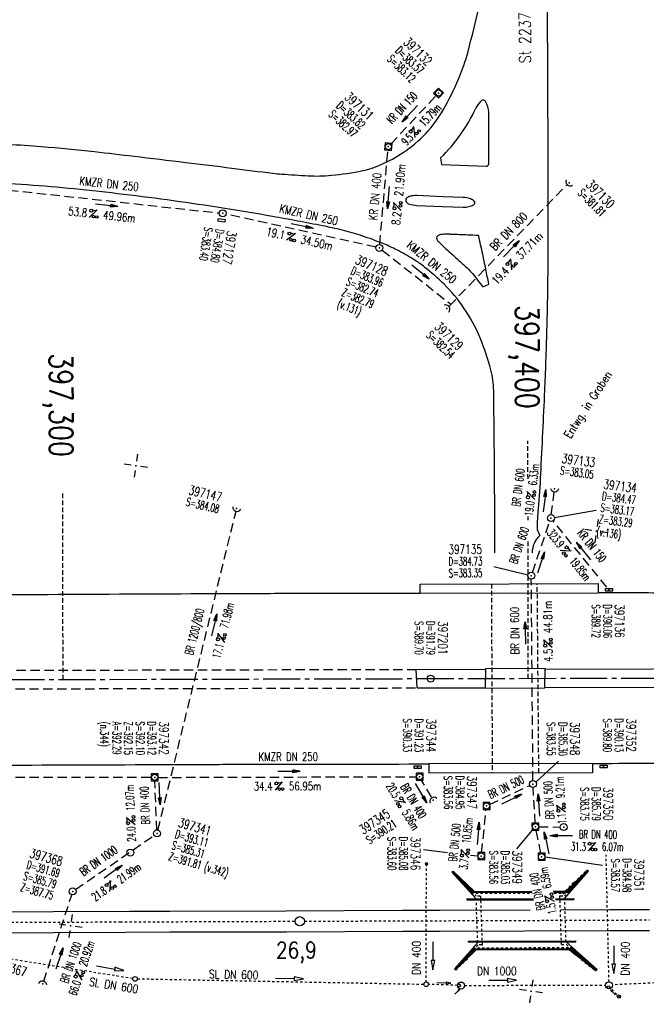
# Model space of a CAD drawing. Extents: x 0 to 1135, y 0 to 594.
# Tile 14 of 44: x 526 to 660, y 262 to 474. Entities that reach past the tile are written whole.
import ezdxf
from ezdxf.enums import TextEntityAlignment as Align

# ---------------------------------------------------------------- set-up
doc = ezdxf.new("R2010")
doc.units = 0
doc.header["$LTSCALE"] = 2
doc.header["$MEASUREMENT"] = 0
for name, pattern in [('ACAD_ISO02W100', [0.5, 0.25, -0.25]), ('ACAD_ISO03W100', [0.5, 0.25, -0.25]), ('ACAD_ISO05W100', [0.5, 0.25, -0.25]), ('ACHSE', [5.5, 4, -0.5, 0.5, -0.5]), ('AUSGEZOGEN', [0]), ('GESTRICH-X2', [1.5, 1, -0.5]), ('GESTRICHELT', [0.75, 0.5, -0.25]), ('STRICHLINIEX2', [0.5, 0.25, -0.25])]:
    doc.linetypes.add(name, pattern=pattern)
doc.layers.get('0').update_dxf_attribs({"linetype": 'AUSGEZOGEN'})
for name, color, linetype in [('ACHSETOP', 250, 'ACHSE'), ('Bahnachse', 7, 'CONTINUOUS'), ('BAUWO', 250, 'CONTINUOUS'), ('BAUWU', 250, 'GESTRICHELT'), ('Durchlaesse', 15, 'CONTINUOUS'), ('FBR', 8, 'CONTINUOUS'), ('Gleisachsen', 7, 'CONTINUOUS'), ('HEKTOM', 250, 'GESTRICHELT'), ('Ingenieurbauwerke', 15, 'CONTINUOUS'), ('KANAL', 7, 'GESTRICH-X2'), ('MS-UEBERFAHRT', 8, 'GESTRICH-X2'), ('NETZ', 250, 'CONTINUOUS'), ('PFEIL', 7, 'CONTINUOUS'), ('SCHACHTNR', 6, 'CONTINUOUS'), ('SCHRIFT', 7, 'CONTINUOUS'), ('SCHSYMBOL', 7, 'CONTINUOUS'), ('TEXTO', 4, 'CONTINUOUS'), ('TEXTU', 4, 'CONTINUOUS'), ('Tiefenentwaesserung_und_Sammell', 15, 'CONTINUOUS')]:
    doc.layers.add(name, color=color, linetype=linetype)
doc.styles.add('ROMANS', font='romans.shx', dxfattribs={"width": 0.8})

# ---------------------------------------------------------------- blocks, each defined once
blk = doc.blocks.new('IKR')
at = {"color": 0}
for p, q in [((0, 1), (0, 2.5)), ((-2.5, 0), (-1, 0)), ((1, 0), (2.5, 0)), ((0, -2.5), (0, -1))]:
    blk.add_line(p, q, dxfattribs=at)
blk.add_circle((0, 0), 0.05, dxfattribs=at)
blk.add_point((0, 0), dxfattribs=at)
blk = doc.blocks.new('PROM')
blk.add_line((1.57, 1.82), (0.02, 0.02))
for centre, radius in [((0.32, 1.51), 0.317), ((0.94, 0.29), 0.283), ((1.64, 0.29), 0.283)]:
    blk.add_circle(centre, radius)
blk.add_arc((0.99, 2.68), 1.03, 239.1414, 303.3549)
blk = doc.blocks.new('PFEIL2')
at = {"color": 0}
for p, q in [((0.88, 0), (-2.4, -0.01)), ((0.88, -0.27), (0.88, 0.28)), ((0.88, 0.28), (2.43, 0.01)), ((0.91, 0.27), (0.88, 0.26)), ((0.97, 0.26), (0.88, 0.25)), ((1.02, 0.25), (0.88, 0.23)), ((1.07, 0.24), (0.88, 0.21)), ((1.13, 0.23), (0.88, 0.19)), ((1.18, 0.22), (0.88, 0.17)), ((1.24, 0.21), (0.88, 0.15)), ((1.29, 0.21), (0.88, 0.14)), ((1.34, 0.2), (0.88, 0.12)), ((1.4, 0.19), (0.88, 0.1)), ((1.45, 0.18), (0.88, 0.08)), ((1.51, 0.17), (0.88, 0.06)), ((1.56, 0.16), (0.88, 0.04)), ((1.61, 0.15), (0.88, 0.02)), ((1.67, 0.14), (0.88, 0.01)), ((1.72, 0.13), (0.88, -0.01)), ((1.78, 0.12), (0.88, -0.03)), ((1.83, 0.11), (0.88, -0.05)), ((1.88, 0.1), (0.88, -0.07)), ((1.94, 0.09), (0.88, -0.09)), ((2.05, 0.08), (0.88, -0.12)), ((1.99, 0.08), (0.88, -0.11)), ((2.1, 0.07), (0.88, -0.14)), ((2.15, 0.06), (0.88, -0.16)), ((2.21, 0.05), (0.88, -0.18)), ((2.26, 0.04), (0.88, -0.2)), ((2.32, 0.03), (0.88, -0.22)), ((2.37, 0.02), (0.88, -0.23)), ((2.42, 0.01), (0.88, -0.25)), ((2.43, 0.01), (0.88, -0.27))]:
    blk.add_line(p, q, dxfattribs=at)
blk = doc.blocks.new('40')
at = {"color": 0}
blk.add_arc((0.02, 0.31), 0.91, 192.5363, 347.4637, dxfattribs=at)
blk.add_point((0, 0), dxfattribs=at)
blk = doc.blocks.new('20')
blk.add_lwpolyline([(-0.75, -0.75), (0.75, -0.75), (0.75, 0.75), (-0.75, 0.75)], close=True)
blk.add_circle((0, 0), 0.676)
blk.add_point((0, 0))
blk = doc.blocks.new('GST')
at = {"color": 0}
blk.add_circle((0, 0), 0.75, dxfattribs=at)
blk.add_point((0, 0), dxfattribs=at)
blk = doc.blocks.new('10')
blk.add_blockref('GST', (0, 0))
blk = doc.blocks.new('30')
at = {"color": 0}
for p, q in [((-0.75, -0.29), (-0.75, 0.29)), ((-0.75, 0.29), (0.75, 0.29)), ((0.75, 0.29), (0.75, -0.29)), ((0.75, -0.29), (-0.75, -0.29))]:
    blk.add_line(p, q, dxfattribs=at)
blk.add_point((0, 0), dxfattribs=at)
blk = doc.blocks.new('17')
blk.add_lwpolyline([(-0.76, -1.22), (0.75, -1.22), (0.75, -1.8), (-0.76, -1.8)], close=True)
blk.add_blockref('GST', (0, 0))
blk = doc.blocks.new('DL')
at = {"color": 0}
blk.add_arc((-0.31, 0.02), 0.91, 282.5363, 77.4637, dxfattribs=at)
blk.add_point((0.6, 0), dxfattribs=at)

msp = doc.modelspace()

# ---------------------------------------------------------------- linework, layer by layer
at = {"layer": 'ACHSETOP'}
msp.add_lwpolyline([(25, 330.96), (159.86, 331.26), (434.86, 331.88), (684.86, 332.45), (859.86, 332.84), (950, 333.04)], dxfattribs=at)
at = {"layer": 'Bahnachse', "linetype": 'ACAD_ISO05W100'}
for points in [[(486.75, 279.72), (547.13, 279.94)], [(547.13, 279.94), (584.75, 280.08)], [(586.75, 280.09), (660.91, 280.36)]]:
    msp.add_lwpolyline(points, dxfattribs=at)
at = {"layer": 'Bahnachse', "linetype": 'Continuous'}
msp.add_circle((585.75, 280.07), 1, dxfattribs=at)
at = {"layer": 'BAUWO'}
for p, q in [((611.64, 352.62), (649.88, 352.74)), ((611.65, 350.64), (611.64, 352.62)), ((649.88, 352.74), (649.89, 350.76)), ((611.65, 350.64), (649.89, 350.76)), ((625.66, 334.38), (625.6, 330.25)), ((638.49, 334.43), (625.66, 334.38)), ((638.43, 330.28), (638.49, 334.43)), ((625.6, 330.25), (638.43, 330.28)), ((648.71, 314.02), (613.48, 313.92)), ((613.48, 313.92), (613.49, 311.93)), ((648.71, 314.02), (648.71, 312.03)), ((648.71, 312.03), (613.49, 311.93))]:
    msp.add_line(p, q, dxfattribs=at)
at = {"layer": 'BAUWU'}
for p, q in [((626.93, 352.67), (627.13, 311.97)), ((637.14, 311.99), (636.8, 352.7))]:
    msp.add_line(p, q, dxfattribs=at)
at = {"layer": 'Durchlaesse', "linetype": 'STRICHLINIEX2'}
for p, q in [((612.92, 266.92), (612.97, 292.8)), ((652.23, 267.04), (651.6, 294.4))]:
    msp.add_line(p, q, dxfattribs=at)
at = {"layer": 'Durchlaesse', "linetype": 'Continuous'}
for points in [[(614.37, 275.65), (614.38, 271.65), (613.98, 271.65), (614.38, 269.65), (614.78, 271.65), (614.38, 271.65)], [(653.25, 274.82), (653.25, 270.82), (652.85, 270.82), (653.25, 268.82), (653.65, 270.82), (653.25, 270.82)]]:
    msp.add_lwpolyline(points, dxfattribs=at)
msp.add_circle((549.31, 294.86), 0.75, dxfattribs=at)
msp.add_circle((549.31, 294.86), 0.75, dxfattribs=at)
msp.add_ellipse((612.97, 292.44), major_axis=(-0.003, 0.3), ratio=0.682001, start_param=0, end_param=6.283185, dxfattribs=at)
at = {"layer": 'FBR'}
for p, q in [((626.4, 443.04), (626.37, 454.15)), ((616.03, 444.33), (616.2, 442.92)), ((616.2, 442.92), (625.79, 442.53)), ((610.98, 330.28), (610.8, 334.28))]:
    msp.add_line(p, q, dxfattribs=at)
at = {"layer": 'FBR', "flags": 128}
for points in [[(638.63, 511.88, -0.000337), (638.77, 497.49, -0.000681), (638.82, 490.37, -0.000002), (638.97, 468.47, -0.000234), (638.97, 468.31, -0.00036), (638.99, 464.35, -0.000081), (639.06, 446.82, -0.000994), (639.08, 433.65, -0.001015), (639.05, 420.76, -0.004978), (638.91, 410.68, -0.003726), (638.48, 397.21, -0.002107), (638.36, 394.31, -0.00034), (637.49, 376.32, -0.009597), (636.98, 368.82, 0.016893), (636.75, 364.56, 0.098892), (636.79, 364.37, 0.012823), (637.34, 363.06)], [(627.68, 359.32, 0.000798), (627.65, 370.58, 0.00124), (627.61, 377.82, 0.000267), (627.47, 391.74, 0.001478), (627.44, 394.25, 0.059743), (626.83, 398.7, 0.035911), (624.44, 405.77, 0.049045), (621.05, 412.02, 0.052256), (616.76, 417.13, 0.020274), (612.66, 420.78, 0.036255), (610.15, 422.55, 0.016392), (606.59, 424.53, 0.021719), (603.8, 425.82, 0.017234), (599.07, 427.57, 0.019938), (594.87, 428.78, 0.011641), (590.66, 429.71, 0.004588), (579.9, 431.72, 0.009391), (558.55, 435.09, 0.009477), (537.27, 437.64, 0.013398), (517.06, 439.12, 0.010431)], [(624.17, 427.62, 0.000555), (621.77, 427.73, 0.0008), (620.11, 427.8, 0.000101), (618.38, 427.87, 0.000216), (617.58, 427.9, 0.050756), (616.04, 427.81, 0.117002), (615.42, 427.55, 0.221152), (615.17, 427.09, 0.205601), (615.35, 426.56, 0.014053), (615.78, 426.11, 0.005538), (616.93, 425.01, 0.004844), (618.86, 423.24, -0.003311), (621.7, 420.65, -0.032661), (622.86, 419.43, -0.015265), (625.07, 416.6)], [(626.38, 417.19, 0.002518), (625.74, 420.4, 0.002518), (625.07, 423.61, 0.001579), (624.63, 425.62, 0.001579), (624.17, 427.62)], [(515.71, 350.39, 0.001671), (526.19, 350.39, 0.000344), (531.63, 350.42, -0.000053), (566.75, 350.59, -0.001004), (582.29, 350.64, -0.000531), (611.65, 350.64)]]:
    msp.add_lwpolyline(points, format="xyb", dxfattribs=at)
at = {"layer": 'FBR'}
for points in [[(515.71, 447.69, -0.007277), (530.23, 446.78, -0.009249), (541.63, 445.68, -0.00091), (550.12, 444.7, -0.000697), (561.2, 443.37, -0.001806), (571.17, 442.13, 0.002049), (579.97, 441.03, 0.011761), (581.85, 440.85, 0.003902), (587.52, 440.48, 0.037948), (592.55, 440.58, 0.02803), (599.28, 441.6, 0.053108), (603.24, 442.88, 0.040877), (607.97, 445.48, 0.059189), (612.82, 449.57, 0.058308), (616.64, 454.75, 0.029556), (619.88, 461.29, 0.034441), (621.92, 467.21, 0.012508), (624.27, 476.92, 0.018277)], [(950, 350.21, 0.001808), (889.82, 350.17, 0.000175), (859.82, 350.09), (726.43, 349.7, 0.000023), (722.36, 349.68, -0.000016), (716.36, 349.66, -0.00122), (706.38, 349.66, -0.002066), (700.49, 349.69, -0.002791), (697.74, 349.74, -0.001261), (691.68, 349.88, -0.003407), (683.15, 350.16, 0.003325), (674.42, 350.45, 0.001747), (673.91, 350.46, 0.000067), (660.74, 350.72, 0.003938), (657.37, 350.76, 0.001771), (649.89, 350.76)], [(648.71, 314.02, 0.000309), (659.96, 314.1, 0.000679), (665.08, 314.15, 0.000017), (685.12, 314.36, 0.000762), (685.56, 314.36, 0.007393), (695, 314.63, -0.005753), (707.13, 315.01, -0.001086), (717.04, 315.19, -0.00269), (721.04, 315.23, -0.000603), (721.37, 315.23, -0.000001), (859.9, 315.59, -0.000079), (889.78, 315.66, 0.000668), (950, 315.83)], [(300.43, 286.19, -0.026658), (307.42, 291.39, -0.025562), (315.24, 296.02, -0.01404), (324.27, 300.46, -0.018682), (331.26, 303.34, -0.001729), (333.33, 304.09, -0.002186), (334.98, 304.68, -0.014079), (341.12, 306.65, -0.010303), (349.64, 308.92, -0.023812), (360.19, 310.98, -0.019331), (373.35, 312.38, -0.004604), (385.39, 313.09, -0.009975), (390.96, 313.25, -0.001053), (412.1, 313.4, -0.000925), (436.18, 313.48, -0.000205), (473.83, 313.52, 0.000515), (488.81, 313.55, 0.000248), (494.78, 313.57, -0.000021), (565.95, 313.83, -0.000415), (579.11, 313.87, -0.000159), (613.48, 313.92)]]:
    msp.add_lwpolyline(points, format="xyb", dxfattribs=at)
at = {"layer": 'FBR', "flags": 128}
msp.add_lwpolyline([(616.42, 433.9), (620.85, 433.73, 0.064178), (622.12, 433.85, 0.083185), (623.04, 434.22, 0.071448), (623.29, 434.43, 0.124808), (623.39, 434.6, 0.190954), (623.35, 434.83, 0.097863), (623.08, 435.15, 0.093355), (622.25, 435.58, 0.062967), (620.9, 435.8), (616.58, 435.98), (610.92, 436.21, 0.070504), (609.4, 436.05, 0.137347), (608.7, 435.66, 0.187504), (608.52, 435.23, 0.194674), (608.67, 434.81, 0.136155), (609.32, 434.38, 0.066287), (610.89, 434.11)], format="xyb", close=True, dxfattribs=at)
msp.add_lwpolyline([(625.07, 416.6), (626.38, 417.19)], dxfattribs=at)
at = {"layer": 'FBR'}
for points in [[(638.49, 334.34), (684.85, 334.45), (859.85, 334.84), (950, 335.04)], [(610.8, 334.28), (625.66, 334.31)], [(638.43, 330.34), (684.86, 330.45), (859.86, 330.84), (950, 331.04)], [(610.98, 330.28), (625.61, 330.31)]]:
    msp.add_lwpolyline(points, dxfattribs=at)
for centre, radius, start, end in [((628.01, 452.97), 4.87, 134.7379, 155.065), ((625.14, 456.1), 0.648, 32.7244, 149.494), ((622.09, 454.13), 4.28, 0.1631, 32.7244), ((590.56, 470.38), 36.43, 314.359, 335.065), ((625.8, 443.14), 0.608, 269.3774, 350.3328), ((640.67, 359.38), 4.96, 132.0982, 180.1449)]:
    msp.add_arc(centre, radius, start, end, dxfattribs=at)
at = {"layer": 'Gleisachsen'}
for p, q in [((613.08, 282.45), (615.87, 282.46)), ((613.07, 277.95), (615.76, 277.96))]:
    msp.add_line(p, q, dxfattribs=at)
at = {"layer": 'Gleisachsen', "linetype": 'Continuous'}
for points in [[(432.83, 281.82), (457.84, 281.88), (482.84, 281.99), (507.84, 282.05), (532.84, 282.16), (549.14, 282.23)], [(549.14, 282.23), (557.84, 282.27), (582.84, 282.33), (607.85, 282.44), (608.32, 282.44)], [(608.32, 282.44), (613.08, 282.45)], [(615.87, 282.46), (635.27, 282.53)], [(641.84, 282.55), (652.43, 282.59)], [(652.46, 282.59), (657.85, 282.61), (660.91, 282.62)], [(432.86, 277.32), (457.86, 277.38), (482.86, 277.49), (507.86, 277.55), (532.86, 277.66), (548.27, 277.73)], [(548.28, 277.73), (557.87, 277.77), (582.87, 277.83), (607.87, 277.94), (608.31, 277.94)], [(607.87, 277.94), (613.07, 277.95)], [(615.76, 277.96), (652.42, 278.09)], [(652.47, 278.09), (657.87, 278.11), (660.9, 278.12)]]:
    msp.add_lwpolyline(points, dxfattribs=at)
at = {"layer": 'HEKTOM'}
for p, q in [((634.81, 375.27), (634.8, 383.47)), ((534.87, 332.1), (534.8, 372.1)), ((634.82, 366.36), (634.82, 367.2)), ((634.86, 332.31), (634.82, 361.94))]:
    msp.add_line(p, q, dxfattribs=at)
at = {"layer": 'Ingenieurbauwerke', "linetype": 'Continuous'}
for p, q in [((618.47, 290.67), (618.7, 290.87)), ((618.47, 290.67), (623.68, 284.88)), ((618.69, 290.59), (618.75, 290.65)), ((618.69, 290.59), (622.58, 286.26)), ((618.7, 290.87), (622.39, 286.76)), ((618.71, 290.88), (623.33, 286.49)), ((618.75, 290.65), (622.62, 286.35)), ((618.88, 290.72), (622.95, 286.48)), ((642.69, 284.99), (647.83, 290.88)), ((642.97, 286.56), (647.59, 291.09)), ((647.6, 291.08), (643.36, 286.56)), ((643.69, 286.43), (647.55, 290.85)), ((643.73, 286.34), (647.62, 290.8)), ((643.91, 286.84), (647.61, 291.07)), ((647.53, 291.14), (647.61, 291.07)), ((647.55, 290.85), (647.62, 290.8)), ((647.61, 291.07), (647.83, 290.88)), ((619.55, 289.92), (622.86, 286.48)), ((620.04, 289.62), (623.05, 286.49)), ((620.97, 288.34), (622.76, 286.48)), ((621.19, 288.52), (623.15, 286.49)), ((645.32, 288.86), (643.17, 286.56)), ((646.48, 289.99), (643.26, 286.56)), ((646.55, 289.87), (643.45, 286.56)), ((645.23, 288.35), (643.55, 286.56)), ((622.39, 286.76), (622.18, 286.56)), ((622.34, 287.42), (623.24, 286.49)), ((622.39, 286.76), (622.64, 286.5)), ((622.64, 286.5), (622.43, 286.3)), ((622.65, 286.48), (622.44, 286.28)), ((622.58, 286.26), (635.71, 286.31)), ((622.62, 286.35), (635.6, 286.4)), ((622.64, 286.5), (622.71, 286.5)), ((622.65, 286.48), (635.57, 286.53)), ((640.23, 286.55), (643.66, 286.56)), ((640.27, 286.42), (643.69, 286.43)), ((640.35, 286.33), (643.73, 286.34)), ((644.16, 287.72), (643.07, 286.56)), ((643.6, 286.58), (643.58, 286.56)), ((643.6, 286.58), (643.67, 286.58)), ((643.86, 286.89), (643.61, 286.63)), ((643.66, 286.56), (643.87, 286.36)), ((643.91, 286.84), (643.67, 286.58)), ((643.67, 286.58), (643.89, 286.37)), ((643.91, 286.84), (644.13, 286.64)), ((621.66, 284.87), (635.97, 284.92)), ((621.66, 284.87), (621.66, 284.67)), ((621.66, 284.67), (636.01, 284.72)), ((640.69, 284.93), (644.67, 284.95)), ((640.72, 284.73), (644.67, 284.75)), ((644.67, 284.95), (644.67, 284.75)), ((619.01, 269.84), (623.99, 275.54)), ((621.99, 275.77), (645.11, 275.85)), ((622, 275.57), (621.99, 275.77)), ((622, 275.57), (645.12, 275.65)), ((649.66, 269.67), (642.99, 275.66)), ((645.12, 275.65), (645.11, 275.85)), ((619.22, 269.92), (622.93, 274.17)), ((619.23, 269.64), (622.75, 273.67)), ((623.7, 273.96), (619.24, 269.63)), ((619.29, 269.86), (622.97, 274.08)), ((623.31, 273.96), (619.4, 269.79)), ((623.21, 273.96), (620.1, 270.64)), ((623.4, 273.96), (620.46, 270.81)), ((623.11, 273.96), (621.43, 272.16)), ((623.5, 273.96), (621.51, 271.84)), ((622.75, 273.67), (622.53, 273.88)), ((623.6, 273.96), (622.57, 272.86)), ((623, 273.93), (622.75, 273.67)), ((623, 273.93), (622.78, 274.14)), ((623.01, 273.95), (622.79, 274.15)), ((622.93, 274.17), (644.4, 274.25)), ((622.97, 274.08), (644.37, 274.16)), ((623, 273.93), (623.06, 273.94)), ((623.01, 273.95), (644.35, 274.03)), ((623.08, 273.96), (623.06, 273.94)), ((649.45, 269.44), (643.57, 274.03)), ((643.69, 274.03), (645.26, 272.7)), ((643.8, 274.03), (646.74, 271.55)), ((643.91, 274.03), (648.21, 270.4)), ((644.01, 274.03), (649.46, 269.44)), ((644.12, 274.03), (647.99, 270.78)), ((644.23, 274.03), (646.32, 272.27)), ((644.27, 274.03), (644.3, 274.01)), ((644.3, 274.01), (644.36, 274.01)), ((644.35, 274.03), (644.54, 274.25)), ((644.36, 274.01), (644.56, 274.24)), ((644.36, 274.01), (644.65, 273.77)), ((649.38, 269.66), (644.37, 274.16)), ((649.44, 269.73), (644.4, 274.25)), ((644.65, 273.77), (644.85, 274)), ((649.46, 269.45), (644.65, 273.77)), ((619.23, 269.64), (619.01, 269.84)), ((619.29, 269.86), (619.22, 269.92)), ((619.31, 269.58), (619.23, 269.64)), ((649.38, 269.66), (649.44, 269.73)), ((649.46, 269.45), (649.4, 269.38)), ((649.46, 269.45), (649.66, 269.67))]:
    msp.add_line(p, q, dxfattribs=at)
at = {"layer": 'Ingenieurbauwerke', "linetype": 'ACAD_ISO02W100'}
for p, q in [((644.68, 288.35), (647.53, 291.14)), ((619.31, 269.58), (622.16, 272.36)), ((646.26, 271.84), (649.4, 269.38))]:
    msp.add_line(p, q, dxfattribs=at)
at = {"layer": 'Ingenieurbauwerke', "linetype": 'ACAD_ISO03W100'}
for p, q in [((644.59, 288.44), (641.87, 285.54)), ((644.59, 288.44), (645.2, 287.86)), ((622.63, 286.08), (635.74, 286.13)), ((622.71, 286.5), (623.7, 285.47)), ((640.45, 286.15), (643.68, 286.16)), ((643.58, 286.56), (642.63, 285.54)), ((623.99, 275.54), (623.68, 284.88)), ((624.46, 285.48), (623.7, 285.47)), ((624.46, 285.48), (624.66, 285.48)), ((625.01, 274.98), (624.66, 285.48)), ((642.01, 275.04), (641.67, 285.54)), ((641.67, 285.54), (641.87, 285.54)), ((641.87, 285.54), (642.63, 285.54)), ((642.99, 275.66), (642.69, 284.99)), ((622.98, 274.35), (644.33, 274.43)), ((624.04, 274.97), (623.08, 273.96)), ((624.81, 274.98), (624.04, 274.97)), ((624.81, 274.98), (625.01, 274.98)), ((642.01, 275.04), (643.07, 275.04)), ((643.07, 275.04), (644.27, 274.03)), ((621.64, 272.85), (622.27, 272.26))]:
    msp.add_line(p, q, dxfattribs=at)
at = {"layer": 'KANAL'}
for p, q in [((605.3, 447.29), (615.08, 457.74)), ((602.93, 425.69), (604.71, 446.02)), ((520.27, 437.73), (568.45, 432.48)), ((617.88, 412.46), (643.12, 438.46)), ((602.15, 425.11), (569.93, 432.24)), ((603.46, 424.49), (618.24, 412.84)), ((639.82, 367.56), (640.44, 372.37)), ((555.24, 299.7), (572.06, 368.3)), ((635.76, 355.14), (639.49, 366.13)), ((651.72, 351.96), (640.2, 366.25)), ((635.88, 310.36), (635.52, 353.65)), ((470.65, 311.07), (553.82, 311.05)), ((555.02, 299.7), (554.59, 310.28)), ((555.3, 311.03), (610.77, 311.18)), ((614.06, 306.77), (611.88, 310.52)), ((626.56, 305.21), (635.19, 309.29)), ((636.37, 301.17), (635.92, 308.87)), ((624.84, 294.85), (625.81, 304.15)), ((637.57, 294.69), (636.57, 299.69)), ((637.18, 300.39), (641.75, 300.35)), ((537.57, 286.92), (554.44, 298.54)), ((530.72, 267.16), (536.72, 285.79))]:
    msp.add_line(p, q, dxfattribs=at)
at = {"layer": 'MS-UEBERFAHRT', "flags": 128}
for points in [[(410.86, 333.83, 0), (434.85, 333.88), (610.8, 334.28)], [(410.62, 329.83, 0), (434.86, 329.88), (610.98, 330.28)]]:
    msp.add_lwpolyline(points, format="xyb", dxfattribs=at)
at = {"layer": 'SCHACHTNR'}
for p, q in [((640.49, 366.92), (649.44, 368.5)), ((634.79, 354.58), (627.48, 356.32)), ((636.51, 310), (641.35, 314.54)), ((635.67, 299.66), (632.36, 295.65)), ((617.53, 294.82), (612.38, 295.41)), ((623.99, 294.07), (622.43, 294.25)), ((638.48, 293.93), (650.85, 292.11))]:
    msp.add_line(p, q, dxfattribs=at)
at = {"layer": 'SCHSYMBOL', "color": 0}
msp.add_lwpolyline([(610.76, 310.42), (612.26, 310.42), (612.26, 311.92), (610.75, 311.92)], close=True, dxfattribs=at)
msp.add_circle((611.51, 311.17), 0.676, dxfattribs=at)
msp.add_point((611.51, 311.17), dxfattribs=at)
at = {"layer": 'SCHSYMBOL'}
msp.add_point((530.51, 266.6), dxfattribs=at)
at = {"layer": 'Tiefenentwaesserung_und_Sammell', "linetype": 'STRICHLINIEX2'}
for p, q in [((549.84, 267.75), (518.84, 272.68)), ((727, 269.65), (652.95, 266.4)), ((550.84, 267.7), (612.42, 266.53)), ((619.67, 266.28), (613.42, 266.5)), ((621.17, 266.26), (651.47, 266.36)), ((654.63, 263.63), (652.61, 265.66))]:
    msp.add_line(p, q, dxfattribs=at)
at = {"layer": 'Tiefenentwaesserung_und_Sammell', "linetype": 'Continuous'}
for points in [[(542.02, 270.45), (545.97, 269.79), (545.9, 269.39), (547.94, 269.45), (546.03, 270.18), (545.97, 269.79)], [(580.56, 267.81), (584.56, 267.75), (584.55, 267.35), (586.56, 267.71), (584.56, 268.15), (584.56, 267.75)], [(615.2, 266.87), (617.2, 266.8), (617.19, 266.6), (618.2, 266.77), (617.2, 267), (617.2, 266.8)], [(626.37, 267.37), (630.37, 267.37), (630.37, 266.97), (632.37, 267.37), (630.37, 267.77), (630.37, 267.37)], [(619.1, 264.4), (619.81, 265.11), (619.88, 265.04), (620.16, 265.46), (619.74, 265.18), (619.81, 265.11)], [(653.6, 264.27), (652.9, 264.99), (652.97, 265.06), (652.55, 265.35), (652.83, 264.92), (652.9, 264.99)]]:
    msp.add_lwpolyline(points, dxfattribs=at)
for centre, radius in [((550.34, 267.68), 0.5), ((612.92, 266.52), 0.5), ((612.92, 266.52), 0.5), ((620.42, 266.25), 0.75), ((652.21, 266.29), 0.75), ((619.97, 266.28), 0.3), ((652.1, 265.9), 0.3), ((652.1, 265.9), 0.3)]:
    msp.add_circle(centre, radius, dxfattribs=at)
msp.add_ellipse((654.35, 263.91), major_axis=(-0.28, 0.281), ratio=0.755613, start_param=0, end_param=6.283185, dxfattribs=at)

# ---------------------------------------------------------------- block references
at = {"layer": 'NETZ', "rotation": 171.9288}
for p in [(550.51, 378.08), (649.52, 364.04), (536.47, 279.07), (635.48, 265.03)]:
    msp.add_blockref('IKR', p, dxfattribs=at)
at = {"layer": 'PFEIL'}
for p, rotation in [((609.39, 453.81), 226.8147595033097), ((604.82, 435.77), 264.9943595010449), ((544.25, 434.11), 353.7879595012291), ((586.25, 429.65), 347.5277595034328), ((631.22, 424.77), 45.85165950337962), ((611.7, 419.74), 320.9918528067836), ((638.36, 370.55), 82.87835950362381), ((646.74, 359.73), 128.8640595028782), ((637.59, 357.24), 71.18785950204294), ((567.34, 343.84), 75.82777828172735), ((634.23, 342.09), 90.46255950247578), ((583.41, 312.31), 0.1402595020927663), ((555.63, 307.54), 272.3591595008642), ((611.82, 307.67), 300.0584595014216), ((631.31, 306.34), 25.33515950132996), ((637.14, 305.07), 93.43375950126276), ((624.1, 298.95), 83.96785950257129), ((638.79, 296.95), 101.3585595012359), ((641.95, 298.54), 179.3860595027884), ((545.64, 290.75), 34.94509570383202), ((534.08, 272.07), 71.16252865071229)]:
    msp.add_blockref('PFEIL2', p, dxfattribs=dict(at, rotation=rotation))
at = {"layer": 'SCHSYMBOL'}
for name, p, rotation in [('20', (615.59, 458.28), 46.06310521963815), ('20', (604.78, 446.76), 355.4650720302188), ('40', (643.64, 438.99), 320.1472661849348), ('17', (569.19, 432.4), 350.9324378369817), ('10', (602.87, 424.95), 0.1293595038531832), ('40', (617.37, 411.93), 123.6110819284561), ('40', (640.52, 373.11), 0.1293595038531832), ('40', (572.16, 368.89), 343.0238776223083), ('10', (639.74, 366.83), 0.1293595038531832), ('10', (635.51, 354.42), 0.1293595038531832), ('30', (652.19, 351.37), 0.1293595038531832), ('10', (613.87, 332.3), 0.1293595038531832), ('30', (651.07, 313.36), 0.1293595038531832), ('20', (554.56, 311.03), 0.1293595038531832), ('30', (611.09, 313.22), 0.03501918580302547), ('10', (635.87, 309.61), 0.1293595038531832), ('40', (614.44, 306.1), 215.7030317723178), ('20', (625.89, 304.88), 0.1293595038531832), ('20', (636.42, 300.41), 0.1293595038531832), ('10', (642.49, 300.35), 0.1293595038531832), ('10', (555.06, 298.97), 0.1293595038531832), ('20', (624.75, 294.1), 0.1293595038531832), ('20', (637.72, 293.95), 0.1293595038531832), ('10', (536.95, 286.5), 0.1293595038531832), ('DL', (530.51, 266.6), 81.92865950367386)]:
    msp.add_blockref(name, p, dxfattribs=dict(at, rotation=rotation))
at = {"layer": 'TEXTU'}
for p, rotation in [((610.48, 448.72), 46.81475950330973), ((607.59, 433.02), 84.9943595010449), ((540.45, 431.5), 353.7879595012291), ((582.88, 426.64), 347.1947784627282), ((631.26, 420.18), 45.85165950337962), ((636.27, 370.79), 82.87835950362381), ((641.72, 359.83), 308.5776906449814), ((569.55, 340.03), 75.82777828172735), ((640.02, 339.06), 90.46255950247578), ((580.42, 308.23), 0.1402595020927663), ((606.12, 306.02), 300.9604462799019), ((642.88, 303.62), 93.43375950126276), ((550.36, 300.91), 92.35915950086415), ((647.71, 295.24), 359.3860595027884), ((622.08, 293.73), 83.96785950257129), ((544.82, 286.42), 34.94509570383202), ((640.46, 284.36), 101.3585595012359), ((538.91, 267.39), 71.16252864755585)]:
    msp.add_blockref('PROM', p, dxfattribs=dict(at, rotation=rotation))

# ---------------------------------------------------------------- texts
at = {"layer": 'Bahnachse', "linetype": 'Continuous', "style": 'ROMANS', "oblique": 360, "width": 0.8337}
msp.add_text('26,9', height=3.5, rotation=0.1951, dxfattribs=at).set_placement((580.65, 272.1))
at = {"layer": 'Durchlaesse', "linetype": 'Continuous', "style": 'ROMANS', "oblique": 360, "width": 0.8}
for p in [(611.72, 268.52), (656.6, 268.37)]:
    msp.add_text('DN 400', height=1.8, rotation=89.8887, dxfattribs=at).set_placement(p)
at = {"layer": 'HEKTOM', "style": 'ROMANS', "width": 0.8}
for s, p in [('397,400', (632.1, 412.63)), ('397,300', (531.91, 402.27))]:
    msp.add_text(s, height=5, rotation=270.1294, dxfattribs=at).set_placement(p)
at = {"layer": 'SCHACHTNR', "style": 'ROMANS'}
for s, height, rotation, width, p in [('D=383.57', 1.8, 316.0631, 0.6, (606.14, 467.19)), ('397132', 2, 316.0631, 0.7, (607.86, 469)), ('S=383.12', 1.8, 316.0631, 0.6, (604.4, 465.4)), ('397131', 2, 317.349, 0.7, (595.2, 457.17)), ('D=383.82', 1.8, 317.349, 0.6, (593.47, 455.33)), ('S=382.97', 1.8, 317.349, 0.6, (591.8, 453.48)), ('397130', 2, 315.1666, 0.7, (647.11, 438.37)), ('S=381.81', 1.8, 315.1666, 0.6, (645.37, 436.59)), ('S=383.40', 1.8, 260.9324, 0.6, (565.26, 429.5)), ('D=384.80', 1.8, 260.9324, 0.6, (567.73, 429.13)), ('397127', 2, 260.9324, 0.7, (570.19, 428.72)), ('397128', 2, 337.187, 0.7, (597.51, 421.65)), ('D=383.96', 1.8, 337.187, 0.6, (596.56, 419.34)), ('S=382.74', 1.8, 337.187, 0.6, (595.58, 417.04)), ('Z=382.79', 1.8, 337.187, 0.6, (594.61, 414.71)), ('(v.131)', 1.8, 337.187, 0.6, (593.67, 412.33)), ('397129', 2, 315.958, 0.7, (614.54, 407.76)), ('S=382.54', 1.8, 315.958, 0.6, (612.8, 405.98)), ('397133', 2, 352.4325, 0.7, (641.98, 378.7)), ('S=383.05', 1.8, 352.4325, 0.6, (641.64, 376.23)), ('397134', 2, 352.8332, 0.7, (650.94, 373.16)), ('397147', 2, 346.6064, 0.7, (561.72, 371.96)), ('S=384.08', 1.8, 346.6064, 0.6, (561.16, 369.53)), ('D=384.47', 1.8, 352.8332, 0.6, (650.65, 370.69)), ('S=383.17', 1.8, 352.8332, 0.6, (650.33, 368.21)), ('Z=383.29', 1.8, 352.8332, 0.6, (650, 365.74)), ('(v.136)', 1.8, 352.8332, 0.6, (649.48, 363.04)), ('397135', 2, 0.4726, 0.7, (617.72, 359.09)), ('D=384.73', 1.8, 0.4726, 0.6, (617.73, 356.6)), ('S=383.35', 1.8, 0.4726, 0.6, (617.77, 354.07)), ('S=389.72', 1.8, 270.1294, 0.6, (648.51, 348.26)), ('D=390.06', 1.8, 270.1294, 0.6, (651, 348.25)), ('397136', 2, 270.1294, 0.7, (653.5, 348.28)), ('S=389.70', 1.8, 270.1294, 0.6, (610.47, 344.64)), ('D=391.79', 1.8, 270.1294, 0.6, (612.96, 344.66)), ('397201', 2, 270.1294, 0.7, (615.49, 344.65)), ('(n.344)', 1.8, 270.1294, 0.6, (542.86, 323.02)), ('A=392.29', 1.8, 270.1294, 0.6, (545.52, 323.05)), ('Z=392.15', 1.8, 270.1294, 0.6, (548.01, 323.08)), ('S=392.10', 1.8, 270.1294, 0.6, (550.54, 323.07)), ('D=393.12', 1.8, 270.1294, 0.6, (553.04, 323.09)), ('397342', 2, 270.1294, 0.7, (555.53, 323.08)), ('S=390.33', 1.8, 270.1294, 0.6, (607.96, 323.68)), ('D=391.23', 1.8, 270.1294, 0.6, (610.48, 323.7)), ('397344', 2, 270.1294, 0.7, (612.98, 323.69)), ('S=383.55', 1.8, 270.1294, 0.6, (638.87, 322.94)), ('D=385.30', 1.8, 270.1294, 0.6, (641.4, 322.93)), ('397348', 2, 270.1294, 0.7, (643.89, 322.96)), ('S=389.80', 1.8, 270.1294, 0.6, (650.97, 323.71)), ('D=390.13', 1.8, 270.1294, 0.6, (653.47, 323.74)), ('397352', 2, 270.1294, 0.7, (655.96, 323.73)), ('S=383.56', 1.8, 270.1294, 0.6, (616.74, 311.39)), ('D=384.95', 1.8, 270.1294, 0.6, (619.27, 311.41)), ('397347', 2, 270.1294, 0.7, (621.76, 311.41)), ('S=383.75', 1.8, 270.1294, 0.6, (646.06, 308.92)), ('D=385.79', 1.8, 270.1294, 0.6, (648.56, 308.95)), ('397350', 2, 270.1294, 0.7, (651.05, 308.94)), ('397345', 2, 33.689, 0.7, (599.4, 298.69)), ('397341', 2, 343.7917, 0.7, (559.48, 300.45)), ('S=390.21', 1.8, 33.689, 0.6, (600.79, 296.58)), ('D=393.11', 1.8, 343.7917, 0.6, (558.8, 298.04)), ('S=385.31', 1.8, 343.7917, 0.6, (558.09, 295.65)), ('S=383.60', 1.8, 270.1294, 0.6, (604.63, 298.25)), ('D=385.08', 1.8, 270.1294, 0.6, (607.13, 298.27)), ('397346', 2, 270.1294, 0.7, (609.62, 298.26)), ('397368', 2, 344.5923, 0.7, (527.52, 293.83)), ('Z=391.81 (v.342)', 1.8, 343.7917, 0.6, (557.42, 293.25)), ('S=383.56', 1.8, 270.1294, 0.6, (626.5, 295.28)), ('D=385.03', 1.8, 270.1294, 0.6, (629, 295.27)), ('397349', 2, 270.1294, 0.7, (631.49, 295.29)), ('D=391.69', 1.8, 344.5923, 0.6, (526.88, 291.42)), ('S=383.57', 1.8, 270.1294, 0.6, (652.68, 293.59)), ('D=384.98', 1.8, 270.1294, 0.6, (655.17, 293.59)), ('397351', 2, 270.1294, 0.7, (657.7, 293.61)), ('S=385.79', 1.8, 344.5923, 0.6, (526.21, 289.02)), ('Z=387.75', 1.8, 344.5923, 0.6, (525.56, 286.61)), ('397367', 2, 344.9955, 0.7, (519.79, 269.99))]:
    msp.add_text(s, height=height, rotation=rotation, dxfattribs=dict(at, width=width)).set_placement(p)
at = {"layer": 'SCHRIFT', "style": 'ROMANS', "width": 0.8}
for s, height, rotation, p in [('St 2237', 2.5, 90.4551, (635.45, 464.69)), ('Entwg. in Graben', 1.8, 57.0907, (643.92, 383.79))]:
    msp.add_text(s, height=height, rotation=rotation, dxfattribs=at).set_placement(p)
at = {"layer": 'TEXTO', "style": 'ROMANS'}
for s, rotation, width, p in [('KR DN 150', 46.8148, 0.6, (608.38, 454.5)), ('KMZR DN 250', 353.788, 0.75, (544.66, 437.84)), ('KR DN 400', 84.9944, 0.75, (602.84, 435.93)), ('KMZR DN 250', 347.1948, 0.75, (587.48, 431.23)), ('BR DN 800', 45.8517, 0.75, (631.3, 427.89)), ('KMZR DN 250', 320.6589, 0.75, (613.55, 421.19)), ('BR DN 600', 82.8784, 0.6, (633.61, 373.3)), ('BR DN 600', 71.1879, 0.6, (633.76, 360.65)), ('KR DN 150', 308.5777, 0.6, (647.85, 360.32)), ('BR 1200/800', 75.8278, 0.6, (564, 342.15)), ('BR DN 600', 90.4626, 0.75, (632.89, 342.61)), ('KMZR DN 250', 0.1403, 0.75, (583.29, 314.57)), ('BR DN 400', 300.9604, 0.6, (609.44, 305.51)), ('BR DN 500', 25.3352, 0.6, (630.45, 308.13)), ('BR DN 500', 93.4338, 0.6, (640.19, 306.19)), ('BR DN 400', 92.3592, 0.6, (553.35, 305.02)), ('BR DN 500', 83.9679, 0.6, (619.94, 296.94)), ('BR DN 400', 359.3861, 0.6, (649.84, 297.87)), ('BR DN 1000', 34.9451, 0.6, (543.01, 292.35)), ('BR DN 400', 101.3586, 0.6, (637.72, 286.63)), ('BR DN 1000', 71.1625, 0.6, (537.39, 270.91))]:
    msp.add_text(s, height=1.8, rotation=rotation, dxfattribs=dict(at, width=width)).set_placement(p, align=Align.CENTER)
at = {"layer": 'TEXTU', "style": 'ROMANS'}
for s, rotation, width, p in [('15.79m', 46.8148, 0.6, (612.52, 450.91)), ('9.5', 46.8148, 0.6, (608.73, 446.84)), ('21.90m', 84.9944, 0.75, (607.87, 436.01)), ('53.8', 353.788, 0.75, (535.91, 432.01)), ('49.96m', 353.788, 0.75, (543.42, 431.17)), ('8.2', 84.9944, 0.75, (607.3, 429.81)), ('19.1', 347.1948, 0.75, (578.41, 427.66)), ('34.50m', 347.1948, 0.75, (585.81, 425.97)), ('37.71m', 45.8517, 0.75, (633.33, 422.33)), ('19.4', 45.8517, 0.75, (628.08, 416.89)), ('6.33m', 82.8784, 0.6, (636.66, 373.77)), ('19.0', 82.8784, 0.6, (635.82, 367.17)), ('323.9', 308.5777, 0.6, (638.77, 363.53)), ('19.85m', 308.5777, 0.6, (643.6, 357.48)), ('71.98m', 75.8278, 0.6, (570.3, 342.94)), ('44.81m', 90.4626, 0.75, (640, 342.07)), ('17.1', 75.8278, 0.6, (568.65, 336.48)), ('4.5', 90.4626, 0.75, (640.06, 335.84)), ('34.4', 0.1403, 0.75, (575.85, 308.22)), ('56.95m', 0.1403, 0.75, (583.43, 308.25)), ('20.5', 300.9604, 0.6, (604.23, 309.17)), ('9.21m', 93.4338, 0.6, (642.7, 306.62)), ('12.07m', 92.3592, 0.6, (550.25, 303.91)), ('5.86m', 300.9604, 0.6, (607.67, 303.45)), ('1.1', 93.4338, 0.6, (643.02, 301.05)), ('10.85m', 83.9679, 0.6, (622.4, 296.73)), ('24.0', 92.3592, 0.6, (550.5, 297.25)), ('31.3', 359.3861, 0.6, (644.03, 295.27)), ('6.07m', 359.3861, 0.6, (650.71, 295.2)), ('3.7', 83.9679, 0.6, (621.8, 291.16)), ('21.99m', 34.9451, 0.6, (547.29, 288.13)), ('6.59m', 101.3586, 0.6, (639.85, 287.29)), ('21.8', 34.9451, 0.6, (541.81, 284.33)), ('1.5', 101.3586, 0.6, (640.97, 281.83)), ('20.92m', 71.1625, 0.6, (539.9, 270.23)), ('66.0', 71.1625, 0.6, (537.72, 263.92))]:
    msp.add_text(s, height=1.8, rotation=rotation, dxfattribs=dict(at, width=width)).set_placement(p)
at = {"layer": 'Tiefenentwaesserung_und_Sammell', "linetype": 'Continuous', "style": 'ROMANS', "width": 0.8}
for s, rotation, oblique, p in [('SL DN 600', 358.8887, 360, (566.22, 267.81)), ('DN 1000', 359.8887, 0, (623.82, 268.47)), ('SL DN 600', 350.8887, 0, (540.39, 266.22))]:
    msp.add_text(s, height=1.8, rotation=rotation, dxfattribs=dict(at, oblique=oblique)).set_placement(p)

doc.saveas('drawing.dxf')
